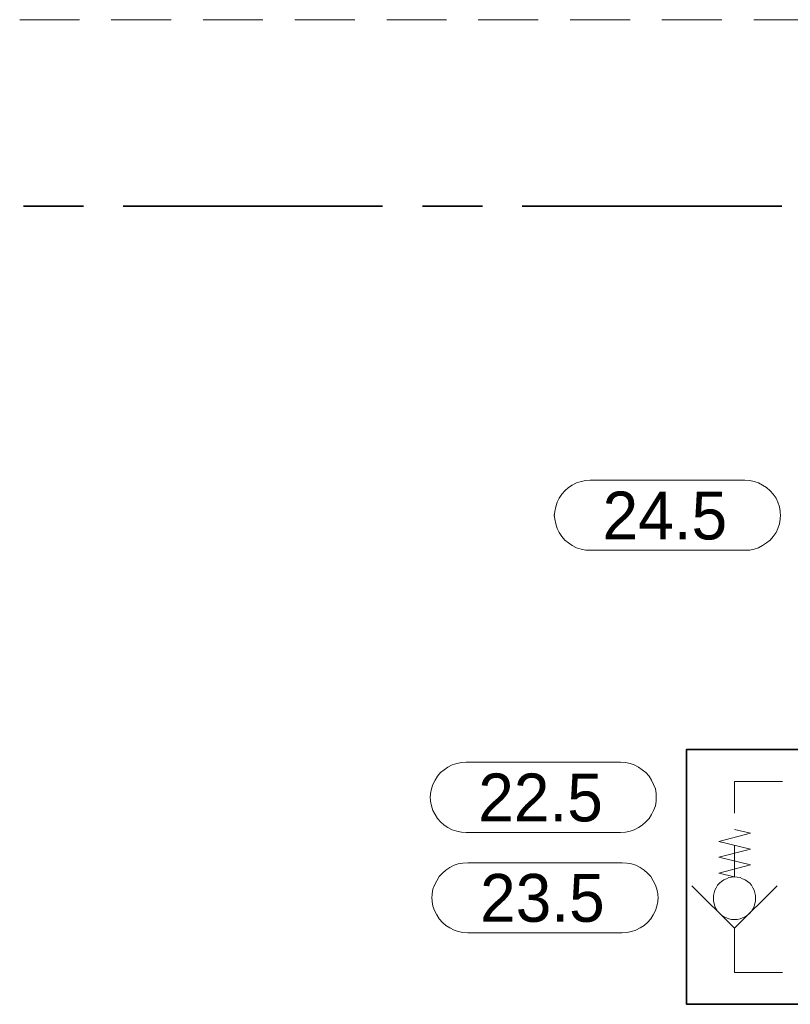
# Model space of a CAD drawing. Header units: millimetres. Extents: x 0 to 138, y 0 to 47.
# Tile 53 of 165: x 26.51 to 28.03, y 20.23 to 22.17. Entities that reach past the tile are written whole.
import ezdxf

# ---------------------------------------------------------------- set-up
doc = ezdxf.new("R2010")
doc.units = ezdxf.units.MM
doc.layers.add('PDF_Geomertry', color=7, linetype='Continuous')
doc.layers.add('PDF_Text', color=7, linetype='Continuous')
doc.styles.add('PDF Arial', font='txt')

msp = doc.modelspace()

# ---------------------------------------------------------------- linework, layer by layer
at = {"layer": 'PDF_Geomertry', "lineweight": 15}
for points in [[(26.6321, 22.1749), (26.514, 22.1749)], [(26.8126, 22.1749), (26.6946, 22.1749)], [(26.9937, 22.1749), (26.8757, 22.1749)], [(27.1751, 22.1749), (27.0571, 22.1749)], [(27.3562, 22.1749), (27.2382, 22.1749)], [(27.5368, 22.1749), (27.4187, 22.1749)], [(27.7182, 22.1749), (27.6001, 22.1749)], [(27.8993, 22.1749), (27.7812, 22.1749)], [(28.0807, 22.1749), (27.9626, 22.1749)], [(27.9243, 20.6096), (27.9243, 20.6721), (28.0188, 20.6721)], [(27.9243, 20.5776), (27.9557, 20.5701), (27.8932, 20.554), (27.9557, 20.5388), (27.8932, 20.5229), (27.9557, 20.5076), (27.8932, 20.4915), (27.9243, 20.484), (27.9243, 20.5465)], [(28.0085, 20.4665), (27.9243, 20.3826), (27.8404, 20.4665)], [(27.9243, 20.3826), (27.9243, 20.3582), (27.9243, 20.2951), (28.0188, 20.2951)]]:
    msp.add_lwpolyline(points, dxfattribs=at)
at = {"layer": 'PDF_Geomertry', "lineweight": 35}
for points in [[(26.5215, 21.8068), (26.6396, 21.8068)], [(26.7182, 21.8068), (27.2299, 21.8068)], [(27.309, 21.8068), (27.4271, 21.8068)], [(27.5057, 21.8068), (28.0174, 21.8068)], [(28.1168, 20.2326), (27.8299, 20.2326), (27.8299, 20.7354), (28.1168, 20.7354)]]:
    msp.add_lwpolyline(points, dxfattribs=at)
at = {"layer": 'PDF_Geomertry', "lineweight": 15}
for points in [[(27.9446, 21.2665), (27.9543, 21.266), (27.9632, 21.2638), (27.9715, 21.261), (27.9799, 21.2568), (27.9876, 21.2521), (27.9946, 21.2457), (28.0007, 21.2388), (28.0063, 21.2313), (28.0099, 21.2229), (28.0132, 21.2138), (28.0146, 21.2049), (28.0154, 21.1957), (28.0154, 21.1985), (28.0146, 21.1896), (28.0132, 21.1804), (28.0099, 21.1715), (28.0063, 21.1632), (28.0007, 21.1554), (27.9946, 21.1485), (27.9876, 21.1429), (27.9799, 21.1374), (27.9715, 21.1332), (27.9632, 21.1304), (27.9543, 21.1285), (27.9446, 21.1285), (27.6396, 21.1285), (27.6307, 21.1285), (27.6215, 21.1304), (27.6126, 21.1332), (27.6043, 21.1374), (27.5965, 21.1429), (27.5896, 21.1485), (27.5835, 21.1554), (27.5785, 21.1632), (27.5743, 21.1715), (27.5715, 21.1804), (27.5696, 21.1896), (27.5688, 21.1985), (27.5688, 21.1957), (27.5696, 21.2049), (27.5715, 21.2138), (27.5743, 21.2229), (27.5785, 21.2313), (27.5835, 21.2388), (27.5896, 21.2457), (27.5965, 21.2521), (27.6043, 21.2568), (27.6126, 21.261), (27.6215, 21.2638), (27.6307, 21.266), (27.6396, 21.2665), (27.9446, 21.2665)], [(27.6993, 20.7104), (27.709, 20.7096), (27.7182, 20.7076), (27.7265, 20.7049), (27.7349, 20.7007), (27.7424, 20.6951), (27.7493, 20.6896), (27.7557, 20.6826), (27.7604, 20.6749), (27.7646, 20.6665), (27.7682, 20.6576), (27.7696, 20.6485), (27.7701, 20.6396), (27.7701, 20.6424), (27.7696, 20.6332), (27.7682, 20.6243), (27.7646, 20.6151), (27.7604, 20.6068), (27.7557, 20.5993), (27.7493, 20.5924), (27.7424, 20.586), (27.7349, 20.5813), (27.7265, 20.5771), (27.7182, 20.5743), (27.709, 20.5721), (27.6993, 20.5715), (27.3946, 20.5715), (27.3854, 20.5721), (27.3765, 20.5743), (27.3674, 20.5771), (27.359, 20.5813), (27.3515, 20.586), (27.3446, 20.5924), (27.3382, 20.5993), (27.3335, 20.6068), (27.3293, 20.6151), (27.3265, 20.6243), (27.3243, 20.6332), (27.3237, 20.6424), (27.3237, 20.6396), (27.3243, 20.6485), (27.3265, 20.6576), (27.3293, 20.6665), (27.3335, 20.6749), (27.3382, 20.6826), (27.3446, 20.6896), (27.3515, 20.6951), (27.359, 20.7007), (27.3674, 20.7049), (27.3765, 20.7076), (27.3854, 20.7096), (27.3946, 20.7104), (27.6993, 20.7104)], [(27.7029, 20.5118), (27.7118, 20.511), (27.721, 20.5096), (27.7299, 20.5068), (27.7382, 20.5026), (27.746, 20.4971), (27.7529, 20.4915), (27.759, 20.4846), (27.764, 20.4763), (27.7682, 20.4679), (27.771, 20.4596), (27.7729, 20.4507), (27.7738, 20.4415), (27.7738, 20.4443), (27.7729, 20.4354), (27.771, 20.4263), (27.7682, 20.4174), (27.764, 20.409), (27.759, 20.4013), (27.7529, 20.3943), (27.746, 20.3882), (27.7382, 20.3832), (27.7299, 20.379), (27.721, 20.3763), (27.7118, 20.3743), (27.7029, 20.3735), (27.3979, 20.3735), (27.3882, 20.3743), (27.3793, 20.3763), (27.371, 20.379), (27.3626, 20.3832), (27.3549, 20.3882), (27.3479, 20.3943), (27.3418, 20.4013), (27.3368, 20.409), (27.3326, 20.4174), (27.3293, 20.4263), (27.3279, 20.4354), (27.3271, 20.4443), (27.3271, 20.4415), (27.3279, 20.4507), (27.3293, 20.4596), (27.3326, 20.4679), (27.3368, 20.4763), (27.3418, 20.4846), (27.3479, 20.4915), (27.3549, 20.4971), (27.3626, 20.5026), (27.371, 20.5068), (27.3793, 20.5096), (27.3882, 20.511), (27.3979, 20.5118), (27.7029, 20.5118)], [(27.966, 20.4415), (27.966, 20.4471), (27.9646, 20.4526), (27.9632, 20.4576), (27.9604, 20.4624), (27.9576, 20.4674), (27.9543, 20.4715), (27.9501, 20.4749), (27.9451, 20.4785), (27.9404, 20.4804), (27.9354, 20.4826), (27.9299, 20.4832), (27.9243, 20.484), (27.9187, 20.4832), (27.9132, 20.4826), (27.9085, 20.4804), (27.9035, 20.4785), (27.8988, 20.4749), (27.8946, 20.4715), (27.891, 20.4674), (27.8882, 20.4624), (27.8854, 20.4576), (27.884, 20.4526), (27.8826, 20.4471), (27.8826, 20.4415), (27.8826, 20.436), (27.884, 20.4313), (27.8854, 20.4257), (27.8882, 20.4207), (27.891, 20.4165), (27.8946, 20.4124), (27.8988, 20.4082), (27.9035, 20.4054), (27.9085, 20.4035), (27.9132, 20.4013), (27.9187, 20.3999), (27.9243, 20.3999), (27.9299, 20.3999), (27.9354, 20.4013), (27.9404, 20.4035), (27.9451, 20.4054), (27.9501, 20.4082), (27.9543, 20.4124), (27.9576, 20.4165), (27.9604, 20.4207), (27.9632, 20.4257), (27.9646, 20.4313), (27.966, 20.436), (27.966, 20.4415)]]:
    msp.add_lwpolyline(points, close=True, dxfattribs=at)

# ---------------------------------------------------------------- texts
at = {"layer": 'PDF_Text', "char_height": 0.09445, "attachment_point": 7, "style": 'PDF Arial'}
for s, insert in [('24.5', (27.664, 21.1483)), ('22.5', (27.4187, 20.5921)), ('23.5', (27.4224, 20.394))]:
    msp.add_mtext(s, dxfattribs=dict(at, insert=insert))

doc.saveas('drawing.dxf')
